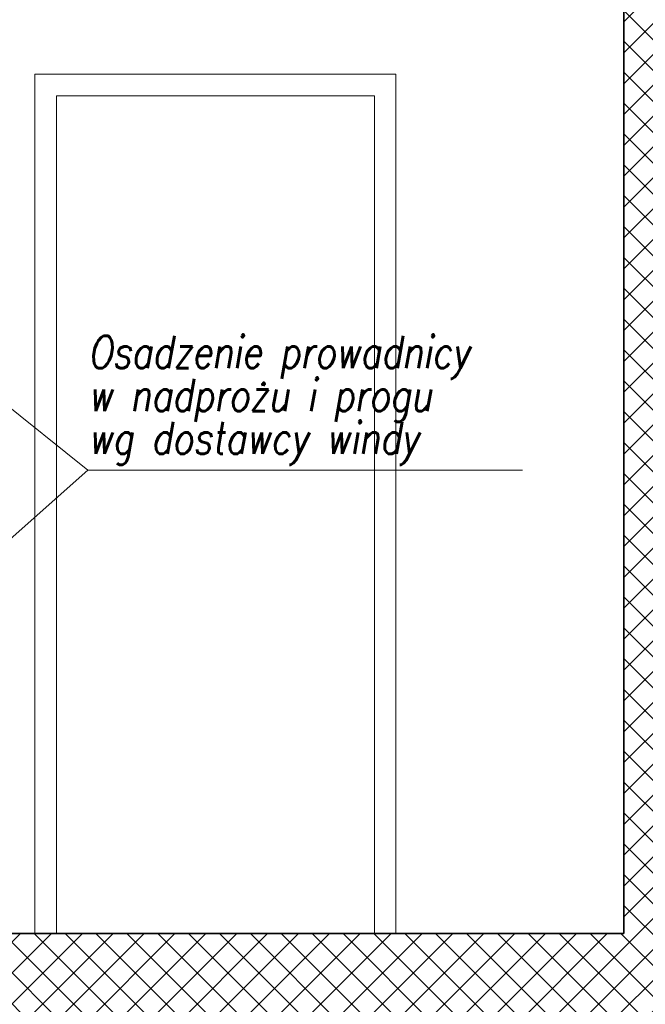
# Model space of a CAD drawing. Header units: millimetres. Extents: x 558 to 31258, y -5755 to 11028.
# Tile 24 of 58: x 29175 to 29321, y 9814 to 10043. Entities that reach past the tile are written whole.
import ezdxf
from ezdxf.enums import TextEntityAlignment as Align

# ---------------------------------------------------------------- set-up
doc = ezdxf.new("R2010")
doc.units = ezdxf.units.MM
for name, color, linetype, lineweight in [('K_Grube', 4, 'Continuous', 35), ('K_Kreskowanie', 8, 'Continuous', 5), ('K_Opis_zmienny', 2, 'Continuous', 13), ('K_Stolarka', 3, 'Continuous', 15)]:
    doc.layers.add(name, color=color, linetype=linetype, lineweight=lineweight)
doc.styles.add('Zwykły 50', font='romans.shx', dxfattribs={"width": 0.8, "oblique": 10, "height": 7.5})

msp = doc.modelspace()

# ---------------------------------------------------------------- hatches: boundary and pattern name
at = {"layer": 'K_Kreskowanie', "ltscale": 5}
h = msp.add_hatch(dxfattribs=at)
h.set_pattern_fill('ANSI37', color=256, scale=1.6)
h.set_pattern_definition([(45, (-181.491, 0), (-3.59210245, 3.59210245), []), (135, (-181.491, 0), (-3.59210245, -3.59210245), [])])
h.paths.add_polyline_path([(29116.52, 9802.004), (29405.52, 9802.004), (29405.52, 9830.004), (29325.52, 9830.004), (29325.52, 10156.004), (29405.52, 10156.004), (29405.52, 10180.004), (29315.52, 10180.004), (29315.52, 10507.004), (29405.52, 10507.004), (29405.52, 10527.004), (29079.52, 10527.004), (29079.52, 10484.004), (29119.52, 10484.004), (29119.52, 10507.004), (29305.52, 10507.004), (29305.52, 10180.004), (29079.52, 10180.004), (29079.52, 10137.004), (29119.52, 10137.004), (29119.52, 10156.004), (29315.52, 10156.004), (29315.52, 9830.004), (29079.52, 9830.004), (29079.52, 9787.004), (29116.52, 9787.004), (29116.52, 9802.004)], is_closed=False)

# ---------------------------------------------------------------- linework, layer by layer
at = {"layer": 'K_Grube', "ltscale": 5}
for q in [(29315.52, 10156.004), (29069.52, 9830.004)]:
    msp.add_line((29315.52, 9830.004), q, dxfattribs=at)
at = {"layer": 'K_Opis_zmienny'}
for p, q in [((29064.52, 10038.76), (29190.858, 9937.869)), ((29066.718, 9827.845), (29190.858, 9937.869)), ((29190.858, 9937.869), (29291.949, 9937.869))]:
    msp.add_line(p, q, dxfattribs=at)
at = {"layer": 'K_Stolarka', "ltscale": 5}
for p, q in [((29178.52, 9830.004), (29178.52, 10030.004)), ((29262.52, 10030.004), (29178.52, 10030.004)), ((29262.52, 9830.004), (29262.52, 10030.004)), ((29257.52, 10025.004), (29183.52, 10025.004)), ((29183.52, 9830.004), (29183.52, 10025.004)), ((29257.52, 9830.004), (29257.52, 10025.004))]:
    msp.add_line(p, q, dxfattribs=at)

# ---------------------------------------------------------------- texts
at = {"layer": 'K_Opis_zmienny', "style": 'Zwykły 50', "oblique": 10, "width": 0.8}
for s, p in [('Osadzenie prowadnicy', (29190.858, 9965.369)), ('w nadprożu i progu', (29190.858, 9955.369)), ('wg dostawcy windy', (29190.858, 9945.369))]:
    msp.add_text(s, height=7.5, dxfattribs=at).set_placement(p, align=Align.MIDDLE_LEFT)

doc.saveas('drawing.dxf')
